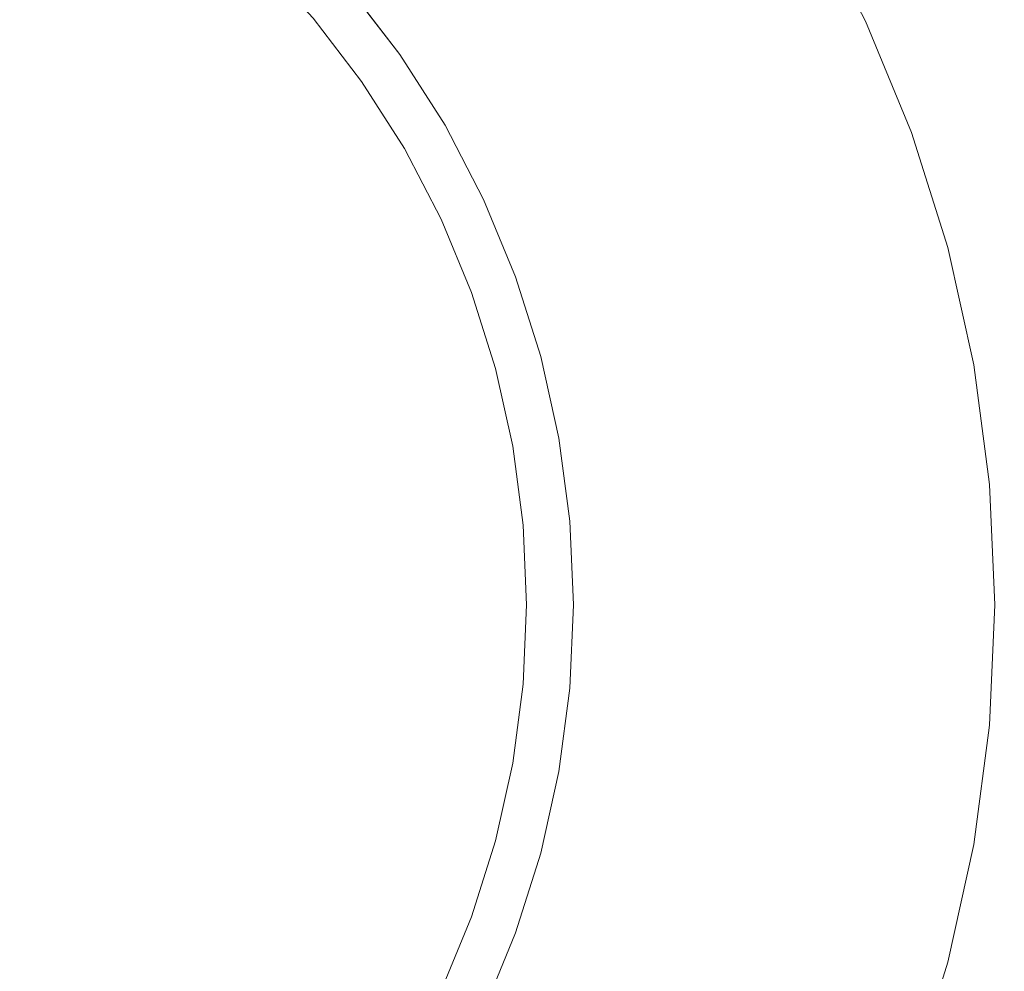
# Model space of a CAD drawing. Header units: millimetres. Extents: x -230 to 230, y -130 to 130.
# Tile 31 of 47: x 112 to 122, y -109 to -99. Entities that reach past the tile are written whole.
import ezdxf

# ---------------------------------------------------------------- set-up
doc = ezdxf.new("R2010")
doc.units = ezdxf.units.MM
doc.header["$LTSCALE"] = 25.4
doc.layers.add('Lighting-Moving Light', color=7, linetype='Continuous', lineweight=5, true_color=0x000000)

# ---------------------------------------------------------------- blocks, each defined once
blk = doc.blocks.new('Group-1')
at = {"layer": 'Lighting-Moving Light', "color": 7, "linetype": 'Continuous', "lineweight": 5, "transparency": 33554687}
for points, invisible_edges in [([(-503.576, 1.533, -25), (-503.576, 226.446, -25), (-761.075, 239.033, -25), (-761.075, -11.053, -25)], 14), ([(-770.152, 222.936, -116.924), (-519.672, 235.523, -116.924), (-519.672, -7.543, -116.924), (-757.565, -7.543, -116.924)], 11), ([(-519.672, -7.543, -116.924), (-519.672, 235.523, -116.924), (-507.086, 222.936, -116.924), (-507.086, 5.043, -116.924)], 11), ([(-527.366, 22.996, -24.957), (-526.159, 22.615, -24.957), (-524.991, 22.131, -24.957), (-531.119, 8.99, -24.957)], 12), ([(-524.991, 22.131, -24.957), (-523.869, 21.547, -24.957), (-522.802, 20.867, -24.957), (-531.119, 8.99, -24.957)], 12), ([(-522.802, 20.867, -24.957), (-521.798, 20.097, -24.957), (-520.866, 19.243, -24.957), (-531.119, 8.99, -24.957)], 12), ([(-520.866, 19.243, -24.957), (-520.011, 18.31, -24.957), (-519.241, 17.306, -24.957), (-531.119, 8.99, -24.957)], 12), ([(-519.241, 17.306, -24.957), (-520.011, 18.31, -24.957), (-523.402, 15.465, -0.368), (-522.867, 14.768, -0.368)], 10), ([(-525.623, 16.839, 0.043), (-526.328, 17.288, 0.043), (-527.069, 17.674, 0.043), (-531.119, 8.99, 0.043)], 12), ([(-519.241, 17.306, -24.957), (-518.561, 16.24, -24.957), (-517.977, 15.118, -24.957), (-531.119, 8.99, -24.957)], 12), ([(-518.561, 16.24, -24.957), (-519.241, 17.306, -24.957), (-522.867, 14.768, -0.368), (-522.394, 14.027, -0.368)], 10), ([(-524.343, 15.765, 0.043), (-524.96, 16.33, 0.043), (-525.623, 16.839, 0.043), (-531.119, 8.99, 0.043)], 12), ([(-517.977, 15.118, -24.957), (-518.561, 16.24, -24.957), (-522.394, 14.027, -0.368), (-521.989, 13.247, -0.368)], 10), ([(-523.27, 14.486, 0.043), (-523.779, 15.149, 0.043), (-524.343, 15.765, 0.043), (-531.119, 8.99, 0.043)], 12), ([(-523.486, 15.395, -0.134), (-522.957, 14.705, -0.134), (-522.935, 14.72, -0.169), (-523.465, 15.412, -0.169)], 15), ([(-523.465, 15.412, -0.169), (-522.935, 14.72, -0.169), (-522.916, 14.734, -0.205), (-523.447, 15.427, -0.205)], 15), ([(-523.447, 15.427, -0.205), (-522.916, 14.734, -0.205), (-522.899, 14.745, -0.244), (-523.432, 15.44, -0.244)], 15), ([(-523.432, 15.44, -0.244), (-522.899, 14.745, -0.244), (-522.885, 14.755, -0.284), (-523.419, 15.45, -0.284)], 15), ([(-523.419, 15.45, -0.284), (-522.885, 14.755, -0.284), (-522.874, 14.762, -0.326), (-523.409, 15.459, -0.326)], 15), ([(-523.409, 15.459, -0.326), (-522.874, 14.762, -0.326), (-522.867, 14.768, -0.368), (-523.402, 15.465, -0.368)], 11), ([(-523.617, 15.284, -0.003), (-523.097, 14.607, -0.003), (-523.065, 14.629, -0.023), (-523.587, 15.309, -0.023)], 15), ([(-523.587, 15.309, -0.023), (-523.065, 14.629, -0.023), (-523.035, 14.65, -0.046), (-523.559, 15.333, -0.046)], 15), ([(-523.559, 15.333, -0.046), (-523.035, 14.65, -0.046), (-523.007, 14.67, -0.073), (-523.533, 15.355, -0.073)], 15), ([(-523.533, 15.355, -0.073), (-523.007, 14.67, -0.073), (-522.981, 14.688, -0.102), (-523.508, 15.376, -0.102)], 15), ([(-523.508, 15.376, -0.102), (-522.981, 14.688, -0.102), (-522.957, 14.705, -0.134), (-523.486, 15.395, -0.134)], 15), ([(-523.745, 15.177, 0.042), (-523.234, 14.511, 0.042), (-523.199, 14.535, 0.036), (-523.712, 15.204, 0.036)], 15), ([(-523.712, 15.204, 0.036), (-523.199, 14.535, 0.036), (-523.164, 14.56, 0.027), (-523.68, 15.232, 0.027)], 15), ([(-523.68, 15.232, 0.027), (-523.164, 14.56, 0.027), (-523.13, 14.583, 0.013), (-523.648, 15.258, 0.013)], 15), ([(-523.648, 15.258, 0.013), (-523.13, 14.583, 0.013), (-523.097, 14.607, -0.003), (-523.617, 15.284, -0.003)], 15), ([(-517.977, 15.118, -24.957), (-517.493, 13.949, -24.957), (-517.113, 12.743, -24.957), (-531.119, 8.99, -24.957)], 12), ([(-523.779, 15.149, 0.043), (-523.27, 14.486, 0.043), (-523.234, 14.511, 0.042), (-523.745, 15.177, 0.042)], 14), ([(-517.493, 13.949, -24.957), (-517.977, 15.118, -24.957), (-521.989, 13.247, -0.368), (-521.652, 12.435, -0.368)], 10), ([(-523.007, 14.67, -0.073), (-522.543, 13.941, -0.073), (-522.515, 13.957, -0.102), (-522.981, 14.688, -0.102)], 15), ([(-522.981, 14.688, -0.102), (-522.515, 13.957, -0.102), (-522.489, 13.972, -0.134), (-522.957, 14.705, -0.134)], 15), ([(-522.957, 14.705, -0.134), (-522.489, 13.972, -0.134), (-522.466, 13.985, -0.169), (-522.935, 14.72, -0.169)], 15), ([(-522.935, 14.72, -0.169), (-522.466, 13.985, -0.169), (-522.446, 13.997, -0.205), (-522.916, 14.734, -0.205)], 15), ([(-522.916, 14.734, -0.205), (-522.446, 13.997, -0.205), (-522.429, 14.007, -0.244), (-522.899, 14.745, -0.244)], 15), ([(-522.899, 14.745, -0.244), (-522.429, 14.007, -0.244), (-522.414, 14.015, -0.284), (-522.885, 14.755, -0.284)], 15), ([(-522.885, 14.755, -0.284), (-522.414, 14.015, -0.284), (-522.403, 14.022, -0.326), (-522.874, 14.762, -0.326)], 15), ([(-522.874, 14.762, -0.326), (-522.403, 14.022, -0.326), (-522.394, 14.027, -0.368), (-522.867, 14.768, -0.368)], 11), ([(-523.164, 14.56, 0.027), (-522.709, 13.845, 0.027), (-522.673, 13.866, 0.013), (-523.13, 14.583, 0.013)], 15), ([(-523.13, 14.583, 0.013), (-522.673, 13.866, 0.013), (-522.638, 13.886, -0.003), (-523.097, 14.607, -0.003)], 15), ([(-523.097, 14.607, -0.003), (-522.638, 13.886, -0.003), (-522.605, 13.905, -0.023), (-523.065, 14.629, -0.023)], 15), ([(-523.065, 14.629, -0.023), (-522.605, 13.905, -0.023), (-522.573, 13.924, -0.046), (-523.035, 14.65, -0.046)], 15), ([(-523.035, 14.65, -0.046), (-522.573, 13.924, -0.046), (-522.543, 13.941, -0.073), (-523.007, 14.67, -0.073)], 15), ([(-522.435, 13.039, 0.043), (-522.821, 13.781, 0.043), (-523.27, 14.486, 0.043), (-531.119, 8.99, 0.043)], 12), ([(-523.27, 14.486, 0.043), (-522.821, 13.781, 0.043), (-522.783, 13.802, 0.042), (-523.234, 14.511, 0.042)], 14), ([(-523.234, 14.511, 0.042), (-522.783, 13.802, 0.042), (-522.746, 13.824, 0.036), (-523.199, 14.535, 0.036)], 15), ([(-523.199, 14.535, 0.036), (-522.746, 13.824, 0.036), (-522.709, 13.845, 0.027), (-523.164, 14.56, 0.027)], 15), ([(-522.515, 13.957, -0.102), (-522.115, 13.188, -0.102), (-522.088, 13.201, -0.134), (-522.489, 13.972, -0.134)], 15), ([(-522.489, 13.972, -0.134), (-522.088, 13.201, -0.134), (-522.064, 13.212, -0.169), (-522.466, 13.985, -0.169)], 15), ([(-522.466, 13.985, -0.169), (-522.064, 13.212, -0.169), (-522.043, 13.222, -0.205), (-522.446, 13.997, -0.205)], 15), ([(-522.446, 13.997, -0.205), (-522.043, 13.222, -0.205), (-522.024, 13.23, -0.244), (-522.429, 14.007, -0.244)], 15), ([(-522.429, 14.007, -0.244), (-522.024, 13.23, -0.244), (-522.009, 13.237, -0.284), (-522.414, 14.015, -0.284)], 15), ([(-522.414, 14.015, -0.284), (-522.009, 13.237, -0.284), (-521.997, 13.243, -0.326), (-522.403, 14.022, -0.326)], 15), ([(-522.403, 14.022, -0.326), (-521.997, 13.243, -0.326), (-521.989, 13.247, -0.368), (-522.394, 14.027, -0.368)], 11), ([(-522.709, 13.845, 0.027), (-522.318, 13.094, 0.027), (-522.28, 13.111, 0.013), (-522.673, 13.866, 0.013)], 15), ([(-522.673, 13.866, 0.013), (-522.28, 13.111, 0.013), (-522.244, 13.128, -0.003), (-522.638, 13.886, -0.003)], 15), ([(-522.638, 13.886, -0.003), (-522.244, 13.128, -0.003), (-522.209, 13.145, -0.023), (-522.605, 13.905, -0.023)], 15), ([(-522.605, 13.905, -0.023), (-522.209, 13.145, -0.023), (-522.175, 13.16, -0.046), (-522.573, 13.924, -0.046)], 15), ([(-522.573, 13.924, -0.046), (-522.175, 13.16, -0.046), (-522.144, 13.175, -0.073), (-522.543, 13.941, -0.073)], 15), ([(-522.543, 13.941, -0.073), (-522.144, 13.175, -0.073), (-522.115, 13.188, -0.102), (-522.515, 13.957, -0.102)], 15), ([(-517.113, 12.743, -24.957), (-517.493, 13.949, -24.957), (-521.652, 12.435, -0.368), (-521.388, 11.597, -0.368)], 10), ([(-522.821, 13.781, 0.043), (-522.435, 13.039, 0.043), (-522.395, 13.058, 0.042), (-522.783, 13.802, 0.042)], 14), ([(-522.783, 13.802, 0.042), (-522.395, 13.058, 0.042), (-522.356, 13.076, 0.036), (-522.746, 13.824, 0.036)], 15), ([(-522.746, 13.824, 0.036), (-522.356, 13.076, 0.036), (-522.318, 13.094, 0.027), (-522.709, 13.845, 0.027)], 15), ([(-522.009, 13.237, -0.284), (-521.674, 12.427, -0.284), (-521.661, 12.432, -0.326), (-521.997, 13.243, -0.326)], 15), ([(-521.997, 13.243, -0.326), (-521.661, 12.432, -0.326), (-521.652, 12.435, -0.368), (-521.989, 13.247, -0.368)], 11), ([(-522.244, 13.128, -0.003), (-521.917, 12.339, -0.003), (-521.88, 12.352, -0.023), (-522.209, 13.145, -0.023)], 15), ([(-522.209, 13.145, -0.023), (-521.88, 12.352, -0.023), (-521.846, 12.365, -0.046), (-522.175, 13.16, -0.046)], 15), ([(-522.175, 13.16, -0.046), (-521.846, 12.365, -0.046), (-521.813, 12.377, -0.073), (-522.144, 13.175, -0.073)], 15), ([(-522.144, 13.175, -0.073), (-521.813, 12.377, -0.073), (-521.783, 12.388, -0.102), (-522.115, 13.188, -0.102)], 15), ([(-522.115, 13.188, -0.102), (-521.783, 12.388, -0.102), (-521.755, 12.398, -0.134), (-522.088, 13.201, -0.134)], 15), ([(-522.088, 13.201, -0.134), (-521.755, 12.398, -0.134), (-521.73, 12.407, -0.169), (-522.064, 13.212, -0.169)], 15), ([(-522.064, 13.212, -0.169), (-521.73, 12.407, -0.169), (-521.708, 12.415, -0.205), (-522.043, 13.222, -0.205)], 15), ([(-522.043, 13.222, -0.205), (-521.708, 12.415, -0.205), (-521.689, 12.422, -0.244), (-522.024, 13.23, -0.244)], 15), ([(-522.024, 13.23, -0.244), (-521.689, 12.422, -0.244), (-521.674, 12.427, -0.284), (-522.009, 13.237, -0.284)], 15), ([(-521.863, 11.47, 0.043), (-522.115, 12.267, 0.043), (-522.435, 13.039, 0.043), (-531.119, 8.99, 0.043)], 12), ([(-522.435, 13.039, 0.043), (-522.115, 12.267, 0.043), (-522.074, 12.282, 0.042), (-522.395, 13.058, 0.042)], 14), ([(-522.395, 13.058, 0.042), (-522.074, 12.282, 0.042), (-522.033, 12.296, 0.036), (-522.356, 13.076, 0.036)], 15), ([(-522.356, 13.076, 0.036), (-522.033, 12.296, 0.036), (-521.993, 12.311, 0.027), (-522.318, 13.094, 0.027)], 15), ([(-522.318, 13.094, 0.027), (-521.993, 12.311, 0.027), (-521.954, 12.325, 0.013), (-522.28, 13.111, 0.013)], 15), ([(-522.28, 13.111, 0.013), (-521.954, 12.325, 0.013), (-521.917, 12.339, -0.003), (-522.244, 13.128, -0.003)], 15), ([(-517.113, 12.743, -24.957), (-516.839, 11.508, -24.957), (-516.674, 10.253, -24.957), (-531.119, 8.99, -24.957)], 12), ([(-516.839, 11.508, -24.957), (-517.113, 12.743, -24.957), (-521.388, 11.597, -0.368), (-521.198, 10.739, -0.368)], 10), ([(-521.73, 12.407, -0.169), (-521.468, 11.575, -0.169), (-521.446, 11.582, -0.205), (-521.708, 12.415, -0.205)], 15), ([(-521.708, 12.415, -0.205), (-521.446, 11.582, -0.205), (-521.426, 11.587, -0.244), (-521.689, 12.422, -0.244)], 15), ([(-521.689, 12.422, -0.244), (-521.426, 11.587, -0.244), (-521.41, 11.591, -0.284), (-521.674, 12.427, -0.284)], 15), ([(-521.674, 12.427, -0.284), (-521.41, 11.591, -0.284), (-521.397, 11.595, -0.326), (-521.661, 12.432, -0.326)], 15), ([(-521.661, 12.432, -0.326), (-521.397, 11.595, -0.326), (-521.388, 11.597, -0.368), (-521.652, 12.435, -0.368)], 11), ([(-522.033, 12.296, 0.036), (-521.78, 11.492, 0.036), (-521.739, 11.503, 0.027), (-521.993, 12.311, 0.027)], 15), ([(-521.993, 12.311, 0.027), (-521.739, 11.503, 0.027), (-521.699, 11.514, 0.013), (-521.954, 12.325, 0.013)], 15), ([(-521.954, 12.325, 0.013), (-521.699, 11.514, 0.013), (-521.66, 11.524, -0.003), (-521.917, 12.339, -0.003)], 15), ([(-521.917, 12.339, -0.003), (-521.66, 11.524, -0.003), (-521.622, 11.534, -0.023), (-521.88, 12.352, -0.023)], 15), ([(-521.88, 12.352, -0.023), (-521.622, 11.534, -0.023), (-521.587, 11.544, -0.046), (-521.846, 12.365, -0.046)], 15), ([(-521.846, 12.365, -0.046), (-521.587, 11.544, -0.046), (-521.554, 11.553, -0.073), (-521.813, 12.377, -0.073)], 15), ([(-521.813, 12.377, -0.073), (-521.554, 11.553, -0.073), (-521.522, 11.561, -0.102), (-521.783, 12.388, -0.102)], 15), ([(-521.783, 12.388, -0.102), (-521.522, 11.561, -0.102), (-521.494, 11.569, -0.134), (-521.755, 12.398, -0.134)], 15), ([(-521.755, 12.398, -0.134), (-521.494, 11.569, -0.134), (-521.468, 11.575, -0.169), (-521.73, 12.407, -0.169)], 15), ([(-522.115, 12.267, 0.043), (-521.863, 11.47, 0.043), (-521.821, 11.481, 0.042), (-522.074, 12.282, 0.042)], 14), ([(-522.074, 12.282, 0.042), (-521.821, 11.481, 0.042), (-521.78, 11.492, 0.036), (-522.033, 12.296, 0.036)], 15), ([(-521.446, 11.582, -0.205), (-521.257, 10.729, -0.205), (-521.237, 10.732, -0.244), (-521.426, 11.587, -0.244)], 15), ([(-521.426, 11.587, -0.244), (-521.237, 10.732, -0.244), (-521.22, 10.735, -0.284), (-521.41, 11.591, -0.284)], 15), ([(-521.41, 11.591, -0.284), (-521.22, 10.735, -0.284), (-521.207, 10.737, -0.326), (-521.397, 11.595, -0.326)], 15), ([(-521.397, 11.595, -0.326), (-521.207, 10.737, -0.326), (-521.198, 10.739, -0.368), (-521.388, 11.597, -0.368)], 11), ([(-521.863, 11.47, 0.043), (-521.682, 10.654, 0.043), (-521.64, 10.661, 0.042), (-521.821, 11.481, 0.042)], 14), ([(-521.821, 11.481, 0.042), (-521.64, 10.661, 0.042), (-521.597, 10.669, 0.036), (-521.78, 11.492, 0.036)], 15), ([(-521.78, 11.492, 0.036), (-521.597, 10.669, 0.036), (-521.555, 10.676, 0.027), (-521.739, 11.503, 0.027)], 15), ([(-521.739, 11.503, 0.027), (-521.555, 10.676, 0.027), (-521.514, 10.683, 0.013), (-521.699, 11.514, 0.013)], 15), ([(-521.699, 11.514, 0.013), (-521.514, 10.683, 0.013), (-521.475, 10.69, -0.003), (-521.66, 11.524, -0.003)], 15), ([(-521.66, 11.524, -0.003), (-521.475, 10.69, -0.003), (-521.437, 10.697, -0.023), (-521.622, 11.534, -0.023)], 15), ([(-521.622, 11.534, -0.023), (-521.437, 10.697, -0.023), (-521.401, 10.703, -0.046), (-521.587, 11.544, -0.046)], 15), ([(-521.587, 11.544, -0.046), (-521.401, 10.703, -0.046), (-521.367, 10.709, -0.073), (-521.554, 11.553, -0.073)], 15), ([(-521.554, 11.553, -0.073), (-521.367, 10.709, -0.073), (-521.335, 10.715, -0.102), (-521.522, 11.561, -0.102)], 15), ([(-521.522, 11.561, -0.102), (-521.335, 10.715, -0.102), (-521.306, 10.72, -0.134), (-521.494, 11.569, -0.134)], 15), ([(-521.494, 11.569, -0.134), (-521.306, 10.72, -0.134), (-521.28, 10.725, -0.169), (-521.468, 11.575, -0.169)], 15), ([(-521.468, 11.575, -0.169), (-521.28, 10.725, -0.169), (-521.257, 10.729, -0.205), (-521.446, 11.582, -0.205)], 15), ([(-516.674, 10.253, -24.957), (-516.839, 11.508, -24.957), (-521.198, 10.739, -0.368), (-521.083, 9.868, -0.368)], 10), ([(-531.119, 8.99, 0.043), (-521.573, 9.825, 0.043), (-521.682, 10.654, 0.043), (-521.863, 11.47, 0.043)], 9), ([(-521.682, 10.654, 0.043), (-521.573, 9.825, 0.043), (-521.53, 9.829, 0.042), (-521.64, 10.661, 0.042)], 14), ([(-521.64, 10.661, 0.042), (-521.53, 9.829, 0.042), (-521.487, 9.832, 0.036), (-521.597, 10.669, 0.036)], 15), ([(-521.597, 10.669, 0.036), (-521.487, 9.832, 0.036), (-521.445, 9.836, 0.027), (-521.555, 10.676, 0.027)], 15), ([(-521.555, 10.676, 0.027), (-521.445, 9.836, 0.027), (-521.403, 9.84, 0.013), (-521.514, 10.683, 0.013)], 15), ([(-521.514, 10.683, 0.013), (-521.403, 9.84, 0.013), (-521.363, 9.843, -0.003), (-521.475, 10.69, -0.003)], 15), ([(-521.475, 10.69, -0.003), (-521.363, 9.843, -0.003), (-521.325, 9.846, -0.023), (-521.437, 10.697, -0.023)], 15), ([(-521.437, 10.697, -0.023), (-521.325, 9.846, -0.023), (-521.288, 9.85, -0.046), (-521.401, 10.703, -0.046)], 15), ([(-521.401, 10.703, -0.046), (-521.288, 9.85, -0.046), (-521.254, 9.853, -0.073), (-521.367, 10.709, -0.073)], 15), ([(-521.367, 10.709, -0.073), (-521.254, 9.853, -0.073), (-521.222, 9.856, -0.102), (-521.335, 10.715, -0.102)], 15), ([(-521.335, 10.715, -0.102), (-521.222, 9.856, -0.102), (-521.192, 9.858, -0.134), (-521.306, 10.72, -0.134)], 15), ([(-521.306, 10.72, -0.134), (-521.192, 9.858, -0.134), (-521.166, 9.86, -0.169), (-521.28, 10.725, -0.169)], 15), ([(-521.28, 10.725, -0.169), (-521.166, 9.86, -0.169), (-521.143, 9.862, -0.205), (-521.257, 10.729, -0.205)], 15), ([(-521.257, 10.729, -0.205), (-521.143, 9.862, -0.205), (-521.122, 9.864, -0.244), (-521.237, 10.732, -0.244)], 15), ([(-521.237, 10.732, -0.244), (-521.122, 9.864, -0.244), (-521.106, 9.866, -0.284), (-521.22, 10.735, -0.284)], 15), ([(-521.22, 10.735, -0.284), (-521.106, 9.866, -0.284), (-521.093, 9.867, -0.326), (-521.207, 10.737, -0.326)], 15), ([(-521.207, 10.737, -0.326), (-521.093, 9.867, -0.326), (-521.083, 9.868, -0.368), (-521.198, 10.739, -0.368)], 11), ([(-516.674, 10.253, -24.957), (-516.619, 8.99, -24.957), (-516.674, 7.726, -24.957), (-531.119, 8.99, -24.957)], 12), ([(-516.619, 8.99, -24.957), (-516.674, 10.253, -24.957), (-521.083, 9.868, -0.368), (-521.045, 8.99, -0.368)], 10), ([(-521.573, 9.825, 0.043), (-521.537, 8.99, 0.043), (-521.493, 8.99, 0.042), (-521.53, 9.829, 0.042)], 14), ([(-521.53, 9.829, 0.042), (-521.493, 8.99, 0.042), (-521.45, 8.99, 0.036), (-521.487, 9.832, 0.036)], 15), ([(-521.487, 9.832, 0.036), (-521.45, 8.99, 0.036), (-521.408, 8.99, 0.027), (-521.445, 9.836, 0.027)], 15), ([(-521.445, 9.836, 0.027), (-521.408, 8.99, 0.027), (-521.366, 8.99, 0.013), (-521.403, 9.84, 0.013)], 15), ([(-521.403, 9.84, 0.013), (-521.366, 8.99, 0.013), (-521.326, 8.99, -0.003), (-521.363, 9.843, -0.003)], 15), ([(-521.363, 9.843, -0.003), (-521.326, 8.99, -0.003), (-521.287, 8.99, -0.023), (-521.325, 9.846, -0.023)], 15), ([(-521.325, 9.846, -0.023), (-521.287, 8.99, -0.023), (-521.251, 8.99, -0.046), (-521.288, 9.85, -0.046)], 15), ([(-521.288, 9.85, -0.046), (-521.251, 8.99, -0.046), (-521.216, 8.99, -0.073), (-521.254, 9.853, -0.073)], 15), ([(-521.254, 9.853, -0.073), (-521.216, 8.99, -0.073), (-521.184, 8.99, -0.102), (-521.222, 9.856, -0.102)], 15), ([(-521.222, 9.856, -0.102), (-521.184, 8.99, -0.102), (-521.154, 8.99, -0.134), (-521.192, 9.858, -0.134)], 15), ([(-521.192, 9.858, -0.134), (-521.154, 8.99, -0.134), (-521.128, 8.99, -0.169), (-521.166, 9.86, -0.169)], 15), ([(-521.166, 9.86, -0.169), (-521.128, 8.99, -0.169), (-521.104, 8.99, -0.205), (-521.143, 9.862, -0.205)], 15), ([(-521.143, 9.862, -0.205), (-521.104, 8.99, -0.205), (-521.084, 8.99, -0.244), (-521.122, 9.864, -0.244)], 15), ([(-521.122, 9.864, -0.244), (-521.084, 8.99, -0.244), (-521.067, 8.99, -0.284), (-521.106, 9.866, -0.284)], 15), ([(-521.106, 9.866, -0.284), (-521.067, 8.99, -0.284), (-521.054, 8.99, -0.326), (-521.093, 9.867, -0.326)], 15), ([(-521.093, 9.867, -0.326), (-521.054, 8.99, -0.326), (-521.045, 8.99, -0.368), (-521.083, 9.868, -0.368)], 11), ([(-521.573, 8.155, 0.043), (-521.537, 8.99, 0.043), (-521.573, 9.825, 0.043), (-531.119, 8.99, 0.043)], 12), ([(-527.069, 0.305, 0.043), (-526.328, 0.691, 0.043), (-525.623, 1.141, 0.043), (-531.119, 8.99, 0.043)], 12), ([(-525.623, 1.141, 0.043), (-524.96, 1.649, 0.043), (-524.343, 2.214, 0.043), (-531.119, 8.99, 0.043)], 12), ([(-524.343, 2.214, 0.043), (-523.779, 2.83, 0.043), (-523.27, 3.494, 0.043), (-531.119, 8.99, 0.043)], 12), ([(-523.27, 3.494, 0.043), (-522.821, 4.199, 0.043), (-522.435, 4.94, 0.043), (-531.119, 8.99, 0.043)], 12), ([(-522.435, 4.94, 0.043), (-522.115, 5.712, 0.043), (-521.863, 6.51, 0.043), (-531.119, 8.99, 0.043)], 12), ([(-521.863, 6.51, 0.043), (-521.682, 7.326, 0.043), (-521.573, 8.155, 0.043), (-531.119, 8.99, 0.043)], 12), ([(-531.119, 8.99, -24.957), (-516.674, 7.726, -24.957), (-516.839, 6.472, -24.957), (-517.113, 5.237, -24.957)], 9), ([(-517.113, 5.237, -24.957), (-517.493, 4.03, -24.957), (-517.977, 2.862, -24.957), (-531.119, 8.99, -24.957)], 12), ([(-517.977, 2.862, -24.957), (-518.561, 1.74, -24.957), (-519.241, 0.673, -24.957), (-531.119, 8.99, -24.957)], 12), ([(-519.241, 0.673, -24.957), (-520.011, -0.331, -24.957), (-520.866, -1.263, -24.957), (-531.119, 8.99, -24.957)], 12), ([(-520.866, -1.263, -24.957), (-521.798, -2.118, -24.957), (-522.802, -2.888, -24.957), (-531.119, 8.99, -24.957)], 12), ([(-522.802, -2.888, -24.957), (-523.869, -3.568, -24.957), (-524.991, -4.152, -24.957), (-531.119, 8.99, -24.957)], 12), ([(-524.991, -4.152, -24.957), (-526.159, -4.636, -24.957), (-527.366, -5.016, -24.957), (-531.119, 8.99, -24.957)], 12), ([(-521.537, 8.99, 0.043), (-521.573, 8.155, 0.043), (-521.53, 8.151, 0.042), (-521.493, 8.99, 0.042)], 14), ([(-521.493, 8.99, 0.042), (-521.53, 8.151, 0.042), (-521.487, 8.147, 0.036), (-521.45, 8.99, 0.036)], 15), ([(-521.45, 8.99, 0.036), (-521.487, 8.147, 0.036), (-521.445, 8.143, 0.027), (-521.408, 8.99, 0.027)], 15), ([(-521.408, 8.99, 0.027), (-521.445, 8.143, 0.027), (-521.403, 8.14, 0.013), (-521.366, 8.99, 0.013)], 15), ([(-521.366, 8.99, 0.013), (-521.403, 8.14, 0.013), (-521.363, 8.136, -0.003), (-521.326, 8.99, -0.003)], 15), ([(-521.326, 8.99, -0.003), (-521.363, 8.136, -0.003), (-521.325, 8.133, -0.023), (-521.287, 8.99, -0.023)], 15), ([(-521.287, 8.99, -0.023), (-521.325, 8.133, -0.023), (-521.288, 8.13, -0.046), (-521.251, 8.99, -0.046)], 15), ([(-521.251, 8.99, -0.046), (-521.288, 8.13, -0.046), (-521.254, 8.127, -0.073), (-521.216, 8.99, -0.073)], 15), ([(-521.216, 8.99, -0.073), (-521.254, 8.127, -0.073), (-521.222, 8.124, -0.102), (-521.184, 8.99, -0.102)], 15), ([(-521.184, 8.99, -0.102), (-521.222, 8.124, -0.102), (-521.192, 8.121, -0.134), (-521.154, 8.99, -0.134)], 15), ([(-521.154, 8.99, -0.134), (-521.192, 8.121, -0.134), (-521.166, 8.119, -0.169), (-521.128, 8.99, -0.169)], 15), ([(-521.128, 8.99, -0.169), (-521.166, 8.119, -0.169), (-521.143, 8.117, -0.205), (-521.104, 8.99, -0.205)], 15), ([(-521.104, 8.99, -0.205), (-521.143, 8.117, -0.205), (-521.122, 8.115, -0.244), (-521.084, 8.99, -0.244)], 15), ([(-521.084, 8.99, -0.244), (-521.122, 8.115, -0.244), (-521.106, 8.114, -0.284), (-521.067, 8.99, -0.284)], 15), ([(-521.067, 8.99, -0.284), (-521.106, 8.114, -0.284), (-521.093, 8.112, -0.326), (-521.054, 8.99, -0.326)], 15), ([(-521.054, 8.99, -0.326), (-521.093, 8.112, -0.326), (-521.083, 8.112, -0.368), (-521.045, 8.99, -0.368)], 11), ([(-516.674, 7.726, -24.957), (-516.619, 8.99, -24.957), (-521.045, 8.99, -0.368), (-521.083, 8.112, -0.368)], 10), ([(-521.573, 8.155, 0.043), (-521.682, 7.326, 0.043), (-521.64, 7.318, 0.042), (-521.53, 8.151, 0.042)], 14), ([(-521.53, 8.151, 0.042), (-521.64, 7.318, 0.042), (-521.597, 7.311, 0.036), (-521.487, 8.147, 0.036)], 15), ([(-521.487, 8.147, 0.036), (-521.597, 7.311, 0.036), (-521.555, 7.303, 0.027), (-521.445, 8.143, 0.027)], 15), ([(-521.445, 8.143, 0.027), (-521.555, 7.303, 0.027), (-521.514, 7.296, 0.013), (-521.403, 8.14, 0.013)], 15), ([(-521.403, 8.14, 0.013), (-521.514, 7.296, 0.013), (-521.475, 7.289, -0.003), (-521.363, 8.136, -0.003)], 15), ([(-521.363, 8.136, -0.003), (-521.475, 7.289, -0.003), (-521.437, 7.282, -0.023), (-521.325, 8.133, -0.023)], 15), ([(-521.325, 8.133, -0.023), (-521.437, 7.282, -0.023), (-521.401, 7.276, -0.046), (-521.288, 8.13, -0.046)], 15), ([(-521.288, 8.13, -0.046), (-521.401, 7.276, -0.046), (-521.367, 7.27, -0.073), (-521.254, 8.127, -0.073)], 15), ([(-521.254, 8.127, -0.073), (-521.367, 7.27, -0.073), (-521.335, 7.264, -0.102), (-521.222, 8.124, -0.102)], 15), ([(-521.222, 8.124, -0.102), (-521.335, 7.264, -0.102), (-521.306, 7.259, -0.134), (-521.192, 8.121, -0.134)], 15), ([(-521.192, 8.121, -0.134), (-521.306, 7.259, -0.134), (-521.28, 7.255, -0.169), (-521.166, 8.119, -0.169)], 15), ([(-521.166, 8.119, -0.169), (-521.28, 7.255, -0.169), (-521.257, 7.251, -0.205), (-521.143, 8.117, -0.205)], 15), ([(-521.143, 8.117, -0.205), (-521.257, 7.251, -0.205), (-521.237, 7.247, -0.244), (-521.122, 8.115, -0.244)], 15), ([(-521.122, 8.115, -0.244), (-521.237, 7.247, -0.244), (-521.22, 7.244, -0.284), (-521.106, 8.114, -0.284)], 15), ([(-521.106, 8.114, -0.284), (-521.22, 7.244, -0.284), (-521.207, 7.242, -0.326), (-521.093, 8.112, -0.326)], 15), ([(-521.093, 8.112, -0.326), (-521.207, 7.242, -0.326), (-521.198, 7.24, -0.368), (-521.083, 8.112, -0.368)], 11), ([(-516.839, 6.472, -24.957), (-516.674, 7.726, -24.957), (-521.083, 8.112, -0.368), (-521.198, 7.24, -0.368)], 10), ([(-521.682, 7.326, 0.043), (-521.863, 6.51, 0.043), (-521.821, 6.498, 0.042), (-521.64, 7.318, 0.042)], 14), ([(-521.64, 7.318, 0.042), (-521.821, 6.498, 0.042), (-521.78, 6.487, 0.036), (-521.597, 7.311, 0.036)], 15), ([(-521.597, 7.311, 0.036), (-521.78, 6.487, 0.036), (-521.739, 6.476, 0.027), (-521.555, 7.303, 0.027)], 15), ([(-521.555, 7.303, 0.027), (-521.739, 6.476, 0.027), (-521.699, 6.465, 0.013), (-521.514, 7.296, 0.013)], 15), ([(-521.514, 7.296, 0.013), (-521.699, 6.465, 0.013), (-521.66, 6.455, -0.003), (-521.475, 7.289, -0.003)], 15), ([(-521.475, 7.289, -0.003), (-521.66, 6.455, -0.003), (-521.622, 6.445, -0.023), (-521.437, 7.282, -0.023)], 15), ([(-521.437, 7.282, -0.023), (-521.622, 6.445, -0.023), (-521.587, 6.436, -0.046), (-521.401, 7.276, -0.046)], 15), ([(-521.401, 7.276, -0.046), (-521.587, 6.436, -0.046), (-521.554, 6.427, -0.073), (-521.367, 7.27, -0.073)], 15), ([(-521.367, 7.27, -0.073), (-521.554, 6.427, -0.073), (-521.522, 6.418, -0.102), (-521.335, 7.264, -0.102)], 15), ([(-521.335, 7.264, -0.102), (-521.522, 6.418, -0.102), (-521.494, 6.411, -0.134), (-521.306, 7.259, -0.134)], 15), ([(-521.306, 7.259, -0.134), (-521.494, 6.411, -0.134), (-521.468, 6.404, -0.169), (-521.28, 7.255, -0.169)], 15), ([(-521.28, 7.255, -0.169), (-521.468, 6.404, -0.169), (-521.446, 6.398, -0.205), (-521.257, 7.251, -0.205)], 15), ([(-521.257, 7.251, -0.205), (-521.446, 6.398, -0.205), (-521.426, 6.393, -0.244), (-521.237, 7.247, -0.244)], 15), ([(-521.237, 7.247, -0.244), (-521.426, 6.393, -0.244), (-521.41, 6.388, -0.284), (-521.22, 7.244, -0.284)], 15), ([(-521.22, 7.244, -0.284), (-521.41, 6.388, -0.284), (-521.397, 6.385, -0.326), (-521.207, 7.242, -0.326)], 15), ([(-521.207, 7.242, -0.326), (-521.397, 6.385, -0.326), (-521.388, 6.382, -0.368), (-521.198, 7.24, -0.368)], 11), ([(-517.113, 5.237, -24.957), (-516.839, 6.472, -24.957), (-521.198, 7.24, -0.368), (-521.388, 6.382, -0.368)], 10), ([(-521.863, 6.51, 0.043), (-522.115, 5.712, 0.043), (-522.074, 5.698, 0.042), (-521.821, 6.498, 0.042)], 14), ([(-521.821, 6.498, 0.042), (-522.074, 5.698, 0.042), (-522.033, 5.683, 0.036), (-521.78, 6.487, 0.036)], 15), ([(-521.78, 6.487, 0.036), (-522.033, 5.683, 0.036), (-521.993, 5.668, 0.027), (-521.739, 6.476, 0.027)], 15), ([(-521.739, 6.476, 0.027), (-521.993, 5.668, 0.027), (-521.954, 5.654, 0.013), (-521.699, 6.465, 0.013)], 15), ([(-521.699, 6.465, 0.013), (-521.954, 5.654, 0.013), (-521.917, 5.64, -0.003), (-521.66, 6.455, -0.003)], 15), ([(-521.66, 6.455, -0.003), (-521.917, 5.64, -0.003), (-521.88, 5.627, -0.023), (-521.622, 6.445, -0.023)], 15), ([(-521.622, 6.445, -0.023), (-521.88, 5.627, -0.023), (-521.846, 5.615, -0.046), (-521.587, 6.436, -0.046)], 15), ([(-521.587, 6.436, -0.046), (-521.846, 5.615, -0.046), (-521.813, 5.603, -0.073), (-521.554, 6.427, -0.073)], 15), ([(-521.554, 6.427, -0.073), (-521.813, 5.603, -0.073), (-521.783, 5.592, -0.102), (-521.522, 6.418, -0.102)], 15), ([(-521.522, 6.418, -0.102), (-521.783, 5.592, -0.102), (-521.755, 5.582, -0.134), (-521.494, 6.411, -0.134)], 15), ([(-521.494, 6.411, -0.134), (-521.755, 5.582, -0.134), (-521.73, 5.573, -0.169), (-521.468, 6.404, -0.169)], 15), ([(-521.468, 6.404, -0.169), (-521.73, 5.573, -0.169), (-521.708, 5.565, -0.205), (-521.446, 6.398, -0.205)], 15), ([(-521.446, 6.398, -0.205), (-521.708, 5.565, -0.205), (-521.689, 5.558, -0.244), (-521.426, 6.393, -0.244)], 15), ([(-521.426, 6.393, -0.244), (-521.689, 5.558, -0.244), (-521.674, 5.552, -0.284), (-521.41, 6.388, -0.284)], 15), ([(-521.41, 6.388, -0.284), (-521.674, 5.552, -0.284), (-521.661, 5.547, -0.326), (-521.397, 6.385, -0.326)], 15), ([(-521.397, 6.385, -0.326), (-521.661, 5.547, -0.326), (-521.652, 5.544, -0.368), (-521.388, 6.382, -0.368)], 11), ([(-517.493, 4.03, -24.957), (-517.113, 5.237, -24.957), (-521.388, 6.382, -0.368), (-521.652, 5.544, -0.368)], 10), ([(-522.115, 5.712, 0.043), (-522.435, 4.94, 0.043), (-522.395, 4.922, 0.042), (-522.074, 5.698, 0.042)], 14), ([(-522.074, 5.698, 0.042), (-522.395, 4.922, 0.042), (-522.356, 4.904, 0.036), (-522.033, 5.683, 0.036)], 15), ([(-522.033, 5.683, 0.036), (-522.356, 4.904, 0.036), (-522.318, 4.886, 0.027), (-521.993, 5.668, 0.027)], 15), ([(-521.993, 5.668, 0.027), (-522.318, 4.886, 0.027), (-522.28, 4.868, 0.013), (-521.954, 5.654, 0.013)], 15), ([(-521.954, 5.654, 0.013), (-522.28, 4.868, 0.013), (-522.244, 4.851, -0.003), (-521.917, 5.64, -0.003)], 15), ([(-521.917, 5.64, -0.003), (-522.244, 4.851, -0.003), (-522.209, 4.835, -0.023), (-521.88, 5.627, -0.023)], 15), ([(-521.88, 5.627, -0.023), (-522.209, 4.835, -0.023), (-522.175, 4.819, -0.046), (-521.846, 5.615, -0.046)], 15), ([(-521.846, 5.615, -0.046), (-522.175, 4.819, -0.046), (-522.144, 4.805, -0.073), (-521.813, 5.603, -0.073)], 15), ([(-521.813, 5.603, -0.073), (-522.144, 4.805, -0.073), (-522.115, 4.791, -0.102), (-521.783, 5.592, -0.102)], 15), ([(-521.783, 5.592, -0.102), (-522.115, 4.791, -0.102), (-522.088, 4.779, -0.134), (-521.755, 5.582, -0.134)], 15), ([(-521.755, 5.582, -0.134), (-522.088, 4.779, -0.134), (-522.064, 4.767, -0.169), (-521.73, 5.573, -0.169)], 15), ([(-521.73, 5.573, -0.169), (-522.064, 4.767, -0.169), (-522.043, 4.757, -0.205), (-521.708, 5.565, -0.205)], 15), ([(-521.708, 5.565, -0.205), (-522.043, 4.757, -0.205), (-522.024, 4.749, -0.244), (-521.689, 5.558, -0.244)], 15), ([(-521.689, 5.558, -0.244), (-522.024, 4.749, -0.244), (-522.009, 4.742, -0.284), (-521.674, 5.552, -0.284)], 15), ([(-521.674, 5.552, -0.284), (-522.009, 4.742, -0.284), (-521.997, 4.736, -0.326), (-521.661, 5.547, -0.326)], 15), ([(-521.661, 5.547, -0.326), (-521.997, 4.736, -0.326), (-521.989, 4.732, -0.368), (-521.652, 5.544, -0.368)], 11), ([(-517.977, 2.862, -24.957), (-517.493, 4.03, -24.957), (-521.652, 5.544, -0.368), (-521.989, 4.732, -0.368)], 10)]:
    blk.add_3dface(points, dxfattribs=dict(at, invisible_edges=invisible_edges))
at = {"layer": 'Lighting-Moving Light', "color": 0, "flags": 1}
for tag in ['Yoke', '3D_Symbol_Name', 'Weight', 'Weight', 'Wattage', 'Candlepower', 'Body', 'Model_Name', 'Beam_Angle', 'Field_Angle', 'Remarks', 'Beam_Angle_2', 'Field_Angle_2', 'Num_Channels', 'Frame_Size', 'Device_Type', 'FixtureID', 'Frame_Size', 'Base', 'Lens', 'Inst_Type', 'Lamp']:
    blk.add_attdef(tag, (-554.515, 111.223), '', height=0.18, dxfattribs=at)

msp = doc.modelspace()

# ---------------------------------------------------------------- block references
at = {"layer": 'Lighting-Moving Light', "color": 7, "transparency": 33554687}
msp.add_blockref('Group-1', (638.619, -113.99), dxfattribs=at)

doc.saveas('drawing.dxf')
